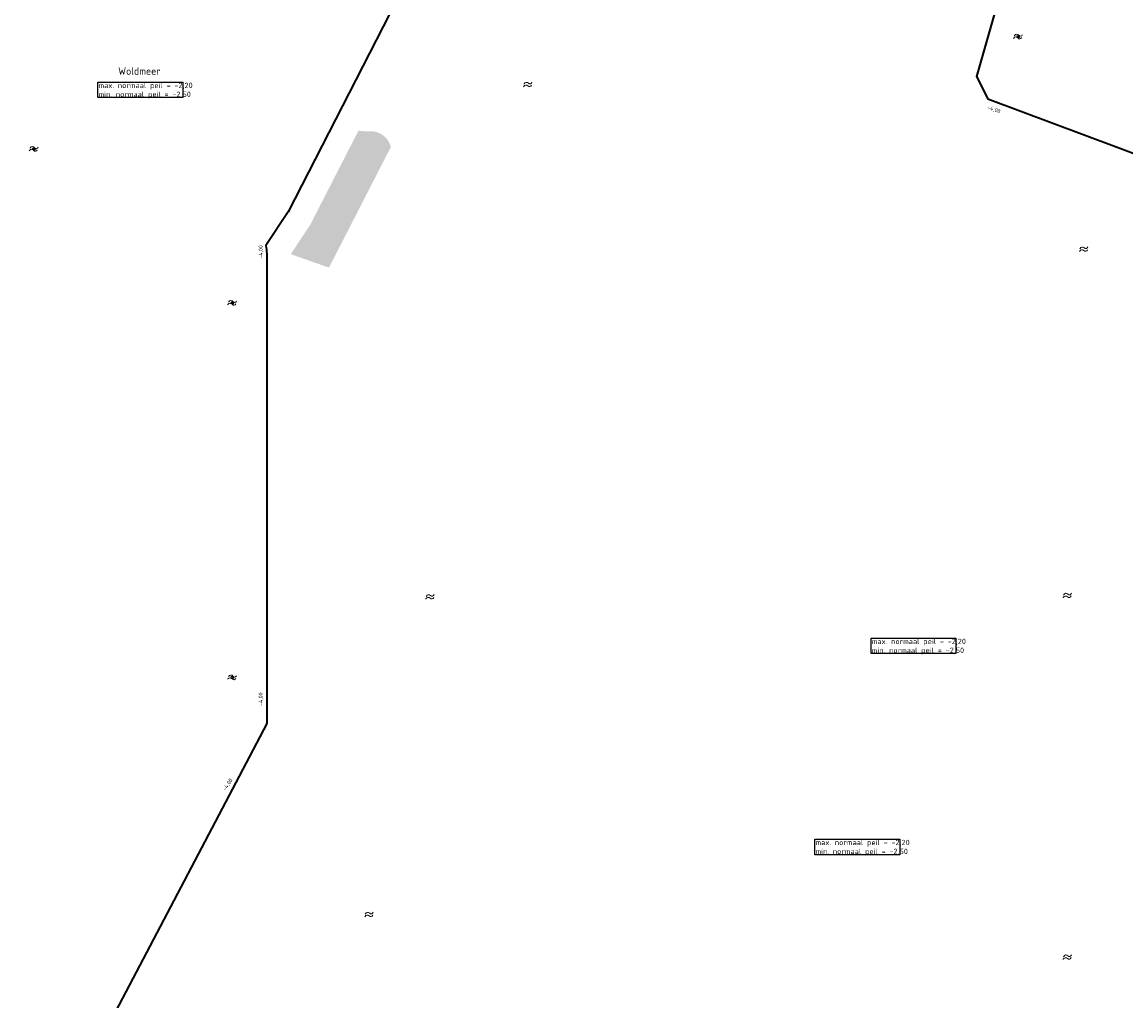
# Model space of a CAD drawing. Header units: metres. Extents: x 239845 to 242720, y 580286 to 584200.
# Tile 67 of 113: x 240429 to 240688, y 582857 to 583087. Entities that reach past the tile are written whole.
import ezdxf

# ---------------------------------------------------------------- set-up
doc = ezdxf.new("R2010")
doc.units = ezdxf.units.M
for name, color, linetype, lineweight in [('B-WA-GW-WATERGANG_SLOOT_BODEM-G', 5, 'Continuous', 0), ('N-WE-GW-GRONDWERK_BODEM_MEER-G', 150, 'Continuous', 35), ('N-WE-OG-TOPOGRAFIE-S @ 0.5', 7, 'Continuous', 18), ('N-XX-AL-HOOGTELABEL-T25-M', 7, 'Continuous', 25), ('X-XX-AL-T25', 7, 'Continuous', 25), ('X-XX-AL-T35-ORIENTATIE', 50, 'Continuous', 35)]:
    doc.layers.add(name, color=color, linetype=linetype, lineweight=lineweight)
for name, color, linetype, lineweight, true_color in [('B-WE-GW-KLEILAAG-A', 9, 'Continuous', 18, 0x808080), ('B-WE-OG-TOPOGRAFIE-S', 9, 'Continuous', 9, 0x808080), ('B-WE-OG-TOPOGRAFIE-S @ 0.2', 9, 'Continuous', 9, 0x808080), ('B-WE-OG-TOPOGRAFIE-S @ 0.5', 9, 'Continuous', 9, 0x808080)]:
    doc.layers.add(name, color=color, linetype=linetype, lineweight=lineweight, true_color=true_color)
doc.styles.add('NLCS-ISO', font='NLCS-ISO.ttf')
doc.styles.add('NLCS-ISO-ANNOTATIVE-T25', font='NLCS-ISO.ttf', dxfattribs={"height": 2.5})
doc.styles.add('NLCS-ISO-M1000-T25', font='NLCS-ISO.ttf', dxfattribs={"height": 2.5})

# ---------------------------------------------------------------- blocks, each defined once
blk = doc.blocks.new('SOG-TOPOGRAFIE_WATER-SO')
at = {"flags": 128}
for points in [[(-1.912067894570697, 0.4603085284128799), (-1.824502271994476, 0.5985739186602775, -0.5388311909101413), (0.1837699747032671, 0.6342924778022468, 0.6051675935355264), (1.859057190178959, 0.83247287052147, -4.03570463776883)], [(-2.279607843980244, -0.8082764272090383), (-2.192042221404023, -0.6700110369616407, -0.5388311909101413), (-0.1837699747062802, -0.6342924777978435, 0.6051675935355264), (1.491517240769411, -0.4361120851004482, -4.03570463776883)]]:
    blk.add_lwpolyline(points, format="xyb", dxfattribs=at)
blk = doc.blocks.new('*U55')
at = {"layer": 'B-WE-OG-TOPOGRAFIE-S @ 0.2', "xscale": 0.2, "yscale": 0.2, "zscale": 0.2}
blk.add_blockref('SOG-TOPOGRAFIE_WATER-SO', (240431.5748979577, 583056.7397105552), dxfattribs=at)
at = {"layer": 'B-WE-OG-TOPOGRAFIE-S @ 0.5', "xscale": 0.5, "yscale": 0.5, "zscale": 0.5}
blk.add_blockref('SOG-TOPOGRAFIE_WATER-SO', (240431.5748979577, 583056.7397105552), dxfattribs=at)
blk = doc.blocks.new('*U56')
at = {"layer": 'B-WE-OG-TOPOGRAFIE-S @ 0.2', "xscale": 0.2, "yscale": 0.2, "zscale": 0.2}
blk.add_blockref('SOG-TOPOGRAFIE_WATER-SO', (240478.1207825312, 583020.636008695), dxfattribs=at)
at = {"layer": 'B-WE-OG-TOPOGRAFIE-S @ 0.5', "xscale": 0.5, "yscale": 0.5, "zscale": 0.5}
blk.add_blockref('SOG-TOPOGRAFIE_WATER-SO', (240478.1207825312, 583020.636008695), dxfattribs=at)
blk = doc.blocks.new('*U61')
at = {"layer": 'B-WE-OG-TOPOGRAFIE-S @ 0.2', "xscale": 0.2, "yscale": 0.2, "zscale": 0.2}
blk.add_blockref('SOG-TOPOGRAFIE_WATER-SO', (240478.1207825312, 582932.7914130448), dxfattribs=at)
at = {"layer": 'B-WE-OG-TOPOGRAFIE-S @ 0.5', "xscale": 0.5, "yscale": 0.5, "zscale": 0.5}
blk.add_blockref('SOG-TOPOGRAFIE_WATER-SO', (240478.1207825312, 582932.7914130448), dxfattribs=at)
blk = doc.blocks.new('*U71')
at = {"layer": 'B-WE-OG-TOPOGRAFIE-S @ 0.2', "xscale": 0.2, "yscale": 0.2, "zscale": 0.2, "rotation": 1.014982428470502}
blk.add_blockref('SOG-TOPOGRAFIE_WATER-SO', (240662.4113043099, 583083.1012310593), dxfattribs=at)
at = {"layer": 'B-WE-OG-TOPOGRAFIE-S @ 0.5', "xscale": 0.5, "yscale": 0.5, "zscale": 0.5, "rotation": 1.014982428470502}
blk.add_blockref('SOG-TOPOGRAFIE_WATER-SO', (240662.4113043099, 583083.1012310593), dxfattribs=at)

msp = doc.modelspace()

# ---------------------------------------------------------------- hatches: boundary and pattern name
at = {"layer": 'B-WE-GW-KLEILAAG-A'}
h = msp.add_hatch(dxfattribs=at)
h.set_pattern_fill('AVH-FUNDERING_GRANULAAT_KLEIKORR', color=256, scale=0.5, pattern_type=2)
h.set_pattern_definition([(36.9396, (240510.2065101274, 583052.9987264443), (20.55299294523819, 15.66897723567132), [0.04961149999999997, -28.07291599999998]), (95.59059999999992, (240510.2461601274, 583053.0285264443), (-0.5408988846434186, 9.704354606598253), [0.04993549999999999, -11.8290375]), (148.123, (240510.2413101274, 583053.0782264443), (-8.238876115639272, 4.77670095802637), [0.039, -16.3731315]), (196.613, (240510.2081601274, 583053.0988264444), (-8.314275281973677, -2.809505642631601), [0.043321, -15.301267]), (257.2216, (240510.1666601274, 583053.0864264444), (0.6917955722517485, 5.468125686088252), [0.056566, -8.9855175]), (328.123, (240510.1541601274, 583053.0312764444), (-5.698038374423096, 3.890504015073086), [0.0616505, -16.3504795]), (0.542, (240510.0565101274, 583053.2487264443), (11.47146144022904, -0.1949014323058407), [0.067682, -15.86981]), (57.2271, (240510.1242101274, 583053.2493764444), (7.773386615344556, 12.51382932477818), [0.074191, -20.257964]), (79.3297, (240510.1643601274, 583053.3117264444), (1.999946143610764, 8.818134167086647), [0.052381, -14.4852495]), (136.421, (240510.1740601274, 583053.3632264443), (-2.540830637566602, 0.8862178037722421), [0.07326299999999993, -4.284922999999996]), (182.598, (240510.1209601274, 583053.4137264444), (-4.465315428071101, -0.3456846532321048), [0.064885, -33.7679295]), (222.5865, (240510.0561601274, 583053.4107764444), (7.08159478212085, 7.045702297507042), [0.0781805, -12.1539265]), (269.4301, (240509.9986101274, 583053.3578764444), (0.6918022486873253, 5.468125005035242), [0.063572, -7.5230435]), (322.095, (240509.9979601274, 583053.2943264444), (-5.698025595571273, 3.890522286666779), [0.0742015, -11.1487065]), (6.96, (240510.2065101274, 583053.3987264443), (-19.7857293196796, -2.614757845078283), [0.0728645, -24.358211]), (44.8544, (240510.2788601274, 583053.4075764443), (5.157113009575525, 5.813802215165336), [0.072253, -9.917286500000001]), (89.4301, (240510.3300601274, 583053.4585264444), (0.6918022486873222, 5.468125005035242), [0.059125, -7.5274905]), (133.74, (240510.3306601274, 583053.5176264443), (-13.24496724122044, 14.13552086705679), [0.069954, -23.653556]), (188.424, (240510.2822601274, 583053.5681764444), (-10.85512319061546, -1.923219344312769), [0.07335849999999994, -15.41417549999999]), (230.1133, (240510.2097101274, 583053.5574264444), (8.389743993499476, 10.39570592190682), [0.07033549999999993, -21.05466099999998]), (275.5906, (240510.1646101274, 583053.5034764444), (-0.5408988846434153, 9.704354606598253), [0.05545549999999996, -11.82351649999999]), (306.378, (240510.1700101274, 583053.4482764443), (-3.157190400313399, 3.004317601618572), [0.061537, -6.300768]), (8.424000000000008, (240510.3065101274, 583053.0987264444), (-10.85512319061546, -1.92321934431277), [0.1210325, -15.3665015]), (42.5865, (240510.4262601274, 583053.1164764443), (7.081594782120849, 7.045702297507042), [0.09748, -12.1347775]), (91.54189999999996, (240510.4980101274, 583053.1824264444), (0.07545939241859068, 7.58624032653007), [0.1097459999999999, -17.18711249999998]), (136.421, (240510.4950601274, 583053.2921264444), (-2.540830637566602, 0.8862178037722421), [0.1183674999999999, -4.239817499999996]), (188.424, (240510.4093101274, 583053.3737264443), (-10.85512319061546, -1.923219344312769), [0.1202059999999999, -15.36732849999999]), (224.8544, (240510.2904101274, 583053.3561264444), (5.157113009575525, 5.813802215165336), [0.09499099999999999, -9.894549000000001]), (275.5906, (240510.2230601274, 583053.2891264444), (-0.5408988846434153, 9.704354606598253), [0.1329244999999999, -11.74604799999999]), (320.509, (240510.2360101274, 583053.1568264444), (-8.855237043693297, 6.894812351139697), [0.09135750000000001, -15.474349]), (21.54, (240509.9565101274, 583052.9487264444), (-8.314274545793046, -2.809507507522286), [0.1112645, -10.896238]), (77.2216, (240510.0600101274, 583052.9895764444), (0.6917955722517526, 5.468125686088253), [0.108735, -8.9333485]), (101.949, (240510.0840601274, 583053.0956264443), (-5.471600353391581, 26.64928344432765), [0.08964999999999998, -29.3148785]), (164.402, (240510.0655101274, 583053.1833264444), (-24.79192793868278, 6.744183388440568), [0.1320085, -28.2458465]), (193.868, (240509.9383601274, 583053.2188264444), (-4.465318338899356, -0.3456481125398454), [0.105875, -6.475789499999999]), (259.3296999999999, (240509.8355601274, 583053.1934264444), (1.999945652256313, 8.818134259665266), [0.1104775, -14.427153]), (291.526, (240509.8151101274, 583053.0848764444), (-8.087822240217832, 19.94929604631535), [0.08885149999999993, -23.63314449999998]), (333.818, (240509.8477101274, 583053.0022264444), (-10.77963464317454, 5.663049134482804), [0.1212475, -14.722194])])
edge = h.paths.add_edge_path()
edge.add_arc((240510.4632648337, 583055.9905288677), 4.9393861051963, 14.64243880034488, 95.24382037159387)
edge.add_arc((240509.5098179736, 583070.9280017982), 10.03132869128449, 259.33969707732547, 272.86855235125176, ccw=False)
edge.add_line((240507.6541648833, 583061.0698018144), (240496.3480304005, 583039.012121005))
edge.add_line((240496.3480304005, 583039.012121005), (240491.7629744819, 583032.0842504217))
edge.add_line((240491.7629744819, 583032.0842504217), (240500.728901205, 583028.9243855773))
edge.add_line((240500.728901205, 583028.9243855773), (240515.2422305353, 583057.2391368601))

# ---------------------------------------------------------------- linework, layer by layer
at = {"layer": 'N-WE-GW-GRONDWERK_BODEM_MEER-G', "flags": 128}
msp.add_lwpolyline([(240665.8447692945, 583120.3535298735), (240652.6165541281, 583073.7912455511), (240655.2700931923, 583068.542630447), (240708.1971982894, 583048.7531832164), (240713.1556774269, 583051.1643260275), (240730.7622571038, 583106.5498440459), (240729.4253344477, 583108.9306418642), (240670.8235546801, 583123.2516921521)], close=True, dxfattribs=at)

# ---------------------------------------------------------------- block references
at = {"layer": 'B-WE-OG-TOPOGRAFIE-S'}
for name in ['*U71', '*U55', '*U56', '*U61']:
    msp.add_blockref(name, (0, 0), dxfattribs=at)
at = {"layer": 'N-WE-OG-TOPOGRAFIE-S @ 0.5', "xscale": 0.4999999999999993, "yscale": 0.4999999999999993, "zscale": 0.4999999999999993}
for p, rotation in [((240547.4451159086, 583071.8552934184), 7.625570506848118), ((240677.8361197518, 583033.2383361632), 7.625570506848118), ((240673.9902908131, 582952.0278191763), 7.625570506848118), ((240524.5125193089, 582951.6987798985), 7.625570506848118), ((240510.2247061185, 582877.1894935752), 7.62557050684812), ((240673.9902908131, 582867.1951858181), 7.62557050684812)]:
    msp.add_blockref('SOG-TOPOGRAFIE_WATER-SO', p, dxfattribs=dict(at, rotation=rotation))

# ---------------------------------------------------------------- texts
at = {"layer": 'X-XX-AL-T25', "char_height": 1.249999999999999, "width": 19.58389001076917, "attachment_point": 1, "style": 'NLCS-ISO-ANNOTATIVE-T25', "bg_fill": 19, "box_fill_scale": 1.125, "bg_fill_color": 256, "bg_fill_transparency": 0}
for insert in [(240628.0418523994, 582941.8812486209), (240614.8538505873, 582894.7217046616)]:
    msp.add_mtext('max. normaal peil = -2,20\\Pmin. normaal peil = -2,50', dxfattribs=dict(at, insert=insert))
at = {"layer": 'X-XX-AL-T35-ORIENTATIE', "insert": (240451.2804111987, 583075.9095893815), "char_height": 1.75, "width": 4.049424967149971, "attachment_point": 1, "style": 'NLCS-ISO', "bg_fill": 3, "box_fill_scale": 1, "bg_fill_color": 256, "bg_fill_transparency": 0}
msp.add_mtext('Woldmeer', dxfattribs=at)

# ---------------------------------------------------------------- next in the draw order: linework, layer by layer
at = {"layer": 'N-WE-GW-GRONDWERK_BODEM_MEER-G', "flags": 128}
msp.add_lwpolyline([(240537.5758565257, 583136.150287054), (240537.292678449, 583132.0468274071), (240491.1606242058, 583042.0455870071), (240485.928757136, 583034.1404057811, -0.04789123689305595), (240486.1159999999, 583032.2255437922), (240486.1159999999, 582922.0051722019), (240376.3608114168, 582713.2301352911)], format="xyb", dxfattribs=at)

# ---------------------------------------------------------------- next in the draw order: texts
at = {"layer": 'N-XX-AL-HOOGTELABEL-T25-M', "insert": (240655.3348485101, 583066.9875159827), "char_height": 0.9, "attachment_point": 1, "rotation": 341.67762747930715, "style": 'NLCS-ISO-M1000-T25', "bg_fill": 3, "box_fill_scale": 1, "bg_fill_color": 256, "bg_fill_transparency": 0}
msp.add_mtext_dynamic_manual_height_columns('-4,00', width=2.607198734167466, gutter_width=6.249999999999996, heights=[0], dxfattribs=at)

# ---------------------------------------------------------------- next in the draw order: linework, layer by layer
at = {"layer": 'B-WA-GW-WATERGANG_SLOOT_BODEM-G'}
msp.add_lwpolyline([(240665.8447692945, 583120.3535298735), (240652.6165541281, 583073.7912455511), (240655.2700931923, 583068.542630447), (240708.1971982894, 583048.7531832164), (240713.1556774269, 583051.1643260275), (240730.7622571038, 583106.5498440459), (240729.4253344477, 583108.9306418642), (240670.8235546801, 583123.2516921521)], close=True, dxfattribs=at)

# ---------------------------------------------------------------- next in the draw order: texts
at = {"layer": 'N-XX-AL-HOOGTELABEL-T25-M', "char_height": 0.9, "attachment_point": 1, "style": 'NLCS-ISO-M1000-T25', "bg_fill": 3, "box_fill_scale": 1, "bg_fill_color": 256, "bg_fill_transparency": 0}
for width, gutter_width, insert, rotation in [(2.607198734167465, 6.249999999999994, (240484.2832540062, 583031.0303411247), 90.83095139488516), (2.607198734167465, 6.249999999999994, (240484.2832540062, 582926.130982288), 90.83095139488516), (2.607198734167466, 6.249999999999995, (240475.7023265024, 582906.6164311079), 56.882250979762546)]:
    msp.add_mtext_dynamic_manual_height_columns('-4,00', width=width, gutter_width=gutter_width, heights=[0], dxfattribs=dict(at, insert=insert, rotation=rotation))
at = {"layer": 'X-XX-AL-T25', "insert": (240446.6883711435, 583072.2961416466), "char_height": 1.249999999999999, "width": 19.58389001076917, "attachment_point": 1, "style": 'NLCS-ISO-ANNOTATIVE-T25', "bg_fill": 19, "box_fill_scale": 1.125, "bg_fill_color": 256, "bg_fill_transparency": 0}
msp.add_mtext('max. normaal peil = -2,20\\Pmin. normaal peil = -2,50', dxfattribs=at)

doc.saveas('drawing.dxf')
